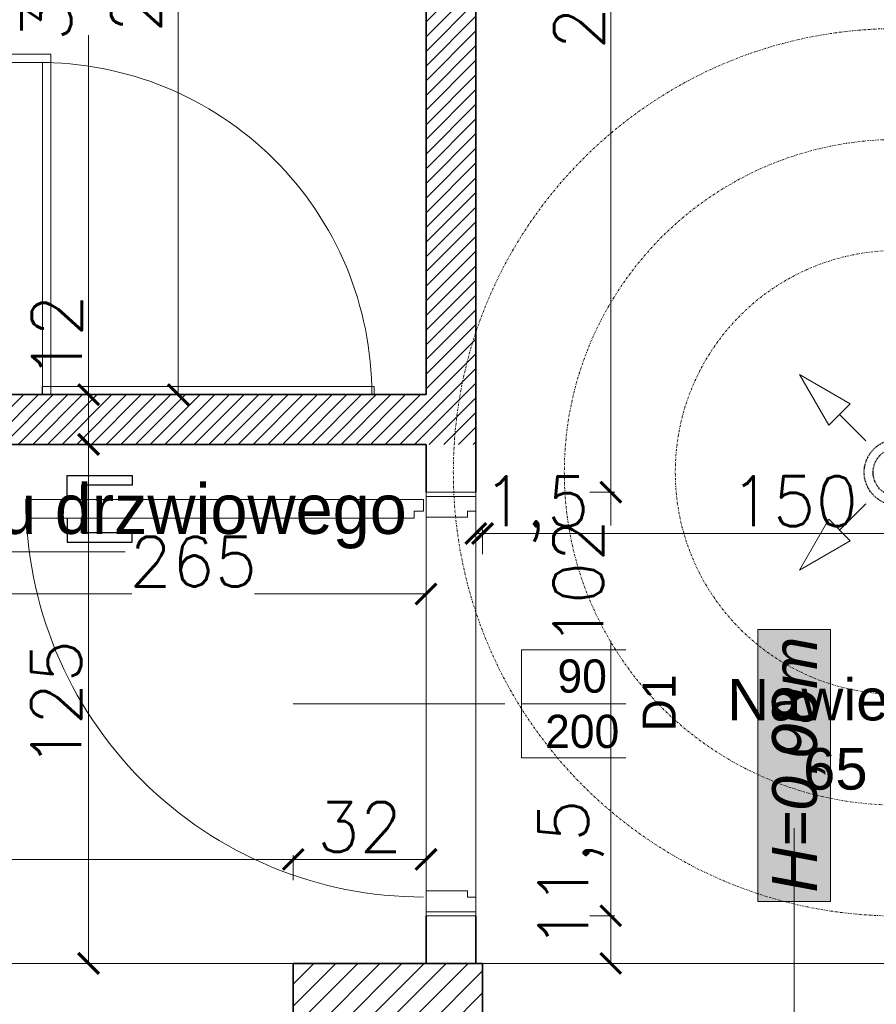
# Model space of a CAD drawing. Header units: millimetres. Extents: x -740 to 33545, y -26688 to 22494.
# Tile 133 of 256: x 10672 to 10878, y 9773 to 10010. Entities that reach past the tile are written whole.
import ezdxf
from ezdxf.lldxf.tags import DXFTag

# ---------------------------------------------------------------- set-up
doc = ezdxf.new("R2010")
doc.units = ezdxf.units.MM
doc.header["$MEASUREMENT"] = 0
for name, pattern in [('CENTERX2', [101.6, 63.5, -12.7, 12.7, -12.7]), ('DASHDOT', [1, 0.5, -0.25, 0, -0.25]), ('DIVIDE2', [0.625, 0.25, -0.125, 0, -0.125, 0, -0.125])]:
    doc.linetypes.add(name, pattern=pattern)
doc.layers.get('Defpoints').update_dxf_attribs({"color": 252})
for name, color, linetype, lineweight in [('## went', 20, 'DIVIDE2', 15), ('_IS_Nawiew', 5, 'Continuous', 20), ('A_istniejące ściany', 252, 'Continuous', 35), ('A_l.przerywana', 252, 'ICAD_ISO03W100', 9), ('A_opisy', 252, 'Continuous', 15), ('A_projektowane sciany', 252, 'Continuous', 35), ('A_ściany projektowane', 252, 'Continuous', 35), ('l.przerywana', 252, 'ICAD_ISO03W100', 5), ('l.widokowa', 252, 'Continuous', 15), ('l.wypełnien', 252, 'Continuous', 5), ('Nowe_820-G Rysunki Obrazki_Nr_pióra__1', 252, 'Continuous', 13), ('wymiarowanie', 252, 'Continuous', 9)]:
    doc.layers.add(name, color=color, linetype=linetype, lineweight=lineweight)
doc.layers.add('## went NIEWID', color=51, linetype='DASHDOT', lineweight=15, plot=False)
for name, color, linetype in [('_IS_EKO_Opis_Wentylacja', 7, 'CENTERX2'), ('stolarka', 252, 'Continuous'), ('tabelki opis', 252, 'Continuous')]:
    doc.layers.add(name, color=color, linetype=linetype)
doc.styles.add('Arial', font='arial.ttf')
doc.styles.add('ARIALL', font='GOTHIC.TTF', dxfattribs={"height": 40})
doc.styles.add('ROMANS', font='romans')
doc.styles.add('styl2', font='simplex.shx')
tags = doc.linetypes.add('ICAD_ISO03W100', pattern=[30, 12, -18]).pattern_tags.tags
tags[6:7] = [DXFTag(74, 4), DXFTag(75, 0), DXFTag(340, '0'), DXFTag(46, 1.0), DXFTag(50, 0.0), DXFTag(44, 0.0), DXFTag(45, 0.0)]
tags[4:5] = [DXFTag(74, 4), DXFTag(75, 0), DXFTag(340, '0'), DXFTag(46, 1.0), DXFTag(50, 0.0), DXFTag(44, 0.0), DXFTag(45, 0.0)]
doc.dimstyles.new('Skala 1-50', dxfattribs={"dimtxt": 12, "dimasz": 5, "dimexe": 1, "dimexo": 1, "dimgap": 1.5, "dimtad": 1, "dimdec": 1, "dimrnd": 0.5, "dimtxsty": 'styl2', "dimblk": 'ARCHTICK', "dimcen": 5, "dimadec": 0, "dimazin": 0, "dimtfac": 1, "dimtdec": 1, "dimtmove": 1, "dimatfit": 3, "dimldrblk": 'ARCHTICK', "dimfxl": 0, "dimlwd": -1, "dimlwe": -1, "dimarcsym": 0})

# ---------------------------------------------------------------- blocks, each defined once
blk = doc.blocks.new('_ArchTick')
at = {"color": 0, "linetype": 'ByBlock', "const_width": 0.15}
blk.add_lwpolyline([(-0.5, -0.5), (0.5, 0.5)], dxfattribs=at)
blk = doc.blocks.new('*D2214')
at = {"layer": 'Defpoints', "color": 0}
for p in [(10693.63, 10252.34), (10688.43, 9919.76), (10711.03, 9919.76)]:
    blk.add_point(p, dxfattribs=at)
at = {"layer": 'wymiarowanie', "color": 0}
for p, q in [((10692.63, 10252.34), (10687.43, 10252.34)), ((10688.43, 10252.34), (10688.43, 10049.67)), ((10688.43, 9919.76), (10688.43, 10006.38)), ((10693.43, 9919.76), (10687.43, 9919.76))]:
    blk.add_line(p, q, dxfattribs=at)
at = {"layer": 'wymiarowanie', "color": 0, "xscale": 5, "yscale": 5, "zscale": 5}
for p, rotation in [((10688.43, 10252.34), 90), ((10688.43, 9919.76), 270)]:
    blk.add_blockref('_ArchTick', p, dxfattribs=dict(at, rotation=rotation))
at = {"layer": 'wymiarowanie', "color": 0, "insert": (10680.08, 10028.03), "char_height": 12, "attachment_point": 5, "rotation": 90, "style": 'styl2'}
blk.add_mtext('332,5', dxfattribs=at)
blk = doc.blocks.new('*D2215')
at = {"layer": 'Defpoints', "color": 0}
for p in [(10709.27, 9919.76), (10688.43, 9907.76), (10699.42, 9907.76)]:
    blk.add_point(p, dxfattribs=at)
at = {"layer": 'wymiarowanie', "color": 0}
for p, q in [((10693.43, 9919.76), (10687.43, 9919.76)), ((10688.43, 9919.76), (10688.43, 9907.76)), ((10693.43, 9907.76), (10687.43, 9907.76))]:
    blk.add_line(p, q, dxfattribs=at)
at = {"layer": 'wymiarowanie', "color": 0, "xscale": 5, "yscale": 5, "zscale": 5}
for p, rotation in [((10688.43, 9919.76), 90), ((10688.43, 9907.76), 270)]:
    blk.add_blockref('_ArchTick', p, dxfattribs=dict(at, rotation=rotation))
at = {"layer": 'wymiarowanie', "color": 0, "insert": (10680.78, 9933.67), "char_height": 12, "attachment_point": 5, "rotation": 90, "style": 'styl2'}
blk.add_mtext('12', dxfattribs=at)
blk = doc.blocks.new('*D2216')
at = {"layer": 'Defpoints', "color": 0}
for p in [(10699.42, 9907.76), (10688.43, 9782.76), (10703.32, 9782.76)]:
    blk.add_point(p, dxfattribs=at)
at = {"layer": 'wymiarowanie', "color": 0}
for p, q in [((10693.43, 9907.76), (10687.43, 9907.76)), ((10688.43, 9907.76), (10688.43, 9782.76)), ((10693.43, 9782.76), (10687.43, 9782.76))]:
    blk.add_line(p, q, dxfattribs=at)
at = {"layer": 'wymiarowanie', "color": 0, "xscale": 5, "yscale": 5, "zscale": 5}
for p, rotation in [((10688.43, 9907.76), 90), ((10688.43, 9782.76), 270)]:
    blk.add_blockref('_ArchTick', p, dxfattribs=dict(at, rotation=rotation))
at = {"layer": 'wymiarowanie', "color": 0, "insert": (10680.63, 9845.26), "char_height": 12, "attachment_point": 5, "rotation": 90, "style": 'styl2'}
blk.add_mtext('125', dxfattribs=at)
blk = doc.blocks.new('*D2480')
at = {"layer": 'Defpoints', "color": 0}
for p in [(10504.8, 9907.76), (10769.66, 9907.76), (10769.66, 9871.75)]:
    blk.add_point(p, dxfattribs=at)
at = {"layer": 'wymiarowanie', "color": 0}
for p, q in [((10504.8, 9876.75), (10504.8, 9870.75)), ((10769.66, 9876.75), (10769.66, 9870.75)), ((10504.8, 9871.75), (10698.86, 9871.75)), ((10769.66, 9871.75), (10728.38, 9871.75))]:
    blk.add_line(p, q, dxfattribs=at)
at = {"layer": 'wymiarowanie', "color": 0, "xscale": 5, "yscale": 5, "zscale": 5, "rotation": 180}
blk.add_blockref('_ArchTick', (10504.8, 9871.75), dxfattribs=at)
at = {"layer": 'wymiarowanie', "color": 0, "xscale": 5, "yscale": 5, "zscale": 5}
blk.add_blockref('_ArchTick', (10769.66, 9871.75), dxfattribs=at)
at = {"layer": 'wymiarowanie', "color": 0, "insert": (10713.62, 9879.55), "char_height": 12, "attachment_point": 5, "style": 'styl2'}
blk.add_mtext('265', dxfattribs=at)
blk = doc.blocks.new('*D2659')
at = {"layer": 'Defpoints', "color": 0}
for p in [(10737.7, 9807.81), (10587.7, 9782.76), (10737.7, 9782.76)]:
    blk.add_point(p, dxfattribs=at)
at = {"layer": 'wymiarowanie', "color": 0}
for p, q in [((10587.7, 9802.81), (10587.7, 9808.81)), ((10587.7, 9807.81), (10623.32, 9807.81)), ((10737.7, 9807.81), (10651.16, 9807.81)), ((10737.7, 9802.81), (10737.7, 9808.81))]:
    blk.add_line(p, q, dxfattribs=at)
at = {"layer": 'wymiarowanie', "color": 0, "xscale": 5, "yscale": 5, "zscale": 5, "rotation": 180}
blk.add_blockref('_ArchTick', (10587.7, 9807.81), dxfattribs=at)
at = {"layer": 'wymiarowanie', "color": 0, "xscale": 5, "yscale": 5, "zscale": 5}
blk.add_blockref('_ArchTick', (10737.7, 9807.81), dxfattribs=at)
at = {"layer": 'wymiarowanie', "color": 0, "insert": (10637.24, 9815.61), "char_height": 12, "attachment_point": 5, "style": 'styl2'}
blk.add_mtext('150', dxfattribs=at)
blk = doc.blocks.new('*D2660')
at = {"layer": 'Defpoints', "color": 0}
for p in [(10769.66, 9807.81), (10737.7, 9782.76), (10769.66, 9782.76)]:
    blk.add_point(p, dxfattribs=at)
at = {"layer": 'wymiarowanie', "color": 0}
for p, q in [((10737.7, 9802.81), (10737.7, 9808.81)), ((10737.7, 9807.81), (10769.66, 9807.81)), ((10769.66, 9802.81), (10769.66, 9808.81))]:
    blk.add_line(p, q, dxfattribs=at)
at = {"layer": 'wymiarowanie', "color": 0, "xscale": 5, "yscale": 5, "zscale": 5, "rotation": 180}
blk.add_blockref('_ArchTick', (10737.7, 9807.81), dxfattribs=at)
at = {"layer": 'wymiarowanie', "color": 0, "xscale": 5, "yscale": 5, "zscale": 5}
blk.add_blockref('_ArchTick', (10769.66, 9807.81), dxfattribs=at)
at = {"layer": 'wymiarowanie', "color": 0, "insert": (10753.68, 9815.61), "char_height": 12, "attachment_point": 5, "style": 'styl2'}
blk.add_mtext('32', dxfattribs=at)
blk = doc.blocks.new('*D2772')
at = {"layer": 'Defpoints', "color": 0}
for p in [(10769.66, 10140.34), (10710.01, 9919.76), (10769.66, 9919.76)]:
    blk.add_point(p, dxfattribs=at)
at = {"layer": 'wymiarowanie', "color": 0}
for p, q in [((10715.01, 10140.34), (10709.01, 10140.34)), ((10710.01, 10140.34), (10710.01, 9919.76)), ((10715.01, 9919.76), (10709.01, 9919.76))]:
    blk.add_line(p, q, dxfattribs=at)
at = {"layer": 'wymiarowanie', "color": 0, "xscale": 5, "yscale": 5, "zscale": 5}
for p, rotation in [((10710.01, 10140.34), 90), ((10710.01, 9919.76), 270)]:
    blk.add_blockref('_ArchTick', p, dxfattribs=dict(at, rotation=rotation))
at = {"layer": 'wymiarowanie', "color": 0, "insert": (10701.66, 10030.05), "char_height": 12, "attachment_point": 5, "rotation": 90, "style": 'styl2'}
blk.add_mtext('220,5', dxfattribs=at)
blk = doc.blocks.new('*D2773')
at = {"layer": 'Defpoints', "color": 0}
for p in [(10756.11, 9794.26), (10814.13, 9794.26), (10756.11, 9782.76)]:
    blk.add_point(p, dxfattribs=at)
at = {"layer": 'wymiarowanie', "color": 0}
for p, q in [((10809.13, 9794.26), (10815.13, 9794.26)), ((10814.13, 9782.76), (10814.13, 9794.26)), ((10809.13, 9782.76), (10815.13, 9782.76))]:
    blk.add_line(p, q, dxfattribs=at)
at = {"layer": 'wymiarowanie', "color": 0, "xscale": 5, "yscale": 5, "zscale": 5}
for p, rotation in [((10814.13, 9794.26), 90), ((10814.13, 9782.76), 270)]:
    blk.add_blockref('_ArchTick', p, dxfattribs=dict(at, rotation=rotation))
at = {"layer": 'wymiarowanie', "color": 0, "insert": (10804.54, 9804.28), "char_height": 12, "attachment_point": 5, "rotation": 90, "style": 'styl2'}
blk.add_mtext('11,5', dxfattribs=at)
blk = doc.blocks.new('*D2774')
at = {"layer": 'Defpoints', "color": 0}
for p in [(10756.11, 9896.26), (10814.13, 9896.26), (10756.11, 9794.26)]:
    blk.add_point(p, dxfattribs=at)
at = {"layer": 'wymiarowanie', "color": 0}
for p, q in [((10809.13, 9896.26), (10815.13, 9896.26)), ((10814.13, 9896.26), (10814.13, 9888.26)), ((10814.13, 9794.26), (10814.13, 9860.5)), ((10809.13, 9794.26), (10815.13, 9794.26))]:
    blk.add_line(p, q, dxfattribs=at)
at = {"layer": 'wymiarowanie', "color": 0, "xscale": 5, "yscale": 5, "zscale": 5}
for p, rotation in [((10814.13, 9896.26), 90), ((10814.13, 9794.26), 270)]:
    blk.add_blockref('_ArchTick', p, dxfattribs=dict(at, rotation=rotation))
at = {"layer": 'wymiarowanie', "color": 0, "insert": (10806.33, 9874.38), "char_height": 12, "attachment_point": 5, "rotation": 90, "style": 'styl2'}
blk.add_mtext('102', dxfattribs=at)
blk = doc.blocks.new('*D2775')
at = {"layer": 'Defpoints', "color": 0}
for p in [(10756.11, 10140.34), (10814.13, 10140.34), (10756.11, 9896.26)]:
    blk.add_point(p, dxfattribs=at)
at = {"layer": 'wymiarowanie', "color": 0}
for p, q in [((10809.13, 10140.34), (10815.13, 10140.34)), ((10814.13, 9896.26), (10814.13, 10140.34)), ((10809.13, 9896.26), (10815.13, 9896.26))]:
    blk.add_line(p, q, dxfattribs=at)
at = {"layer": 'wymiarowanie', "color": 0, "xscale": 5, "yscale": 5, "zscale": 5}
for p, rotation in [((10814.13, 10140.34), 90), ((10814.13, 9896.26), 270)]:
    blk.add_blockref('_ArchTick', p, dxfattribs=dict(at, rotation=rotation))
at = {"layer": 'wymiarowanie', "color": 0, "insert": (10806.48, 10018.3), "char_height": 12, "attachment_point": 5, "rotation": 90, "style": 'styl2'}
blk.add_mtext('244', dxfattribs=at)
blk = doc.blocks.new('*D2778')
at = {"layer": 'Defpoints', "color": 0}
for p in [(10783.28, 9886.31), (10781.66, 9782.76), (10783.28, 9782.76)]:
    blk.add_point(p, dxfattribs=at)
at = {"layer": 'wymiarowanie', "color": 0}
for p, q in [((10781.66, 9881.31), (10781.66, 9887.31)), ((10783.28, 9881.31), (10783.28, 9887.31)), ((10781.66, 9886.31), (10783.28, 9886.31))]:
    blk.add_line(p, q, dxfattribs=at)
at = {"layer": 'wymiarowanie', "color": 0, "xscale": 5, "yscale": 5, "zscale": 5}
blk.add_blockref('_ArchTick', (10781.66, 9886.31), dxfattribs=at)
at = {"layer": 'wymiarowanie', "color": 0, "xscale": 5, "yscale": 5, "zscale": 5, "rotation": 180}
blk.add_blockref('_ArchTick', (10783.28, 9886.31), dxfattribs=at)
at = {"layer": 'wymiarowanie', "color": 0, "insert": (10796.17, 9892.24), "char_height": 12, "attachment_point": 5, "style": 'styl2'}
blk.add_mtext('1,5', dxfattribs=at)
blk = doc.blocks.new('*D2779')
at = {"layer": 'Defpoints', "color": 0}
for p in [(10933.28, 9886.31), (10783.28, 9782.76), (10933.28, 9782.76)]:
    blk.add_point(p, dxfattribs=at)
at = {"layer": 'wymiarowanie', "color": 0}
for p, q in [((10783.28, 9881.31), (10783.28, 9887.31)), ((10933.28, 9881.31), (10933.28, 9887.31)), ((10783.28, 9886.31), (10933.28, 9886.31))]:
    blk.add_line(p, q, dxfattribs=at)
at = {"layer": 'wymiarowanie', "color": 0, "xscale": 5, "yscale": 5, "zscale": 5, "rotation": 180}
blk.add_blockref('_ArchTick', (10783.28, 9886.31), dxfattribs=at)
at = {"layer": 'wymiarowanie', "color": 0, "xscale": 5, "yscale": 5, "zscale": 5}
blk.add_blockref('_ArchTick', (10933.28, 9886.31), dxfattribs=at)
at = {"layer": 'wymiarowanie', "color": 0, "insert": (10858.28, 9894.11), "char_height": 12, "attachment_point": 5, "style": 'styl2'}
blk.add_mtext('150', dxfattribs=at)
blk = doc.blocks.new('erdrrer')
at = {"layer": '## went', "color": 5, "linetype": 'Continuous', "lineweight": 15}
for p, q in [((341343.16, 163325.05), (341331.68, 163331.67)), ((341331.68, 163331.67), (341338.31, 163320.2)), ((341331.68, 163331.67), (341338.31, 163320.2)), ((341364.32, 163325.05), (341375.8, 163331.67)), ((341375.8, 163331.67), (341369.17, 163320.2)), ((341375.8, 163331.67), (341369.17, 163320.2)), ((341338.31, 163320.2), (341343.16, 163325.05)), ((341338.31, 163320.2), (341343.16, 163325.05)), ((341369.17, 163320.2), (341364.32, 163325.05)), ((341369.17, 163320.2), (341364.32, 163325.05)), ((341346.65, 163316.7), (341340.73, 163322.62)), ((341360.83, 163316.7), (341366.75, 163322.62)), ((341346.82, 163316.53), (341346.82, 163316.53)), ((341346.65, 163302.53), (341340.73, 163296.61)), ((341346.82, 163302.7), (341346.82, 163302.7)), ((341360.66, 163302.7), (341360.66, 163302.7)), ((341360.83, 163302.53), (341366.75, 163296.61)), ((341338.31, 163299.03), (341331.68, 163287.56)), ((341343.16, 163294.18), (341338.31, 163299.03)), ((341343.16, 163294.18), (341338.31, 163299.03)), ((341364.32, 163294.18), (341369.17, 163299.03)), ((341364.32, 163294.18), (341369.17, 163299.03)), ((341369.17, 163299.03), (341375.8, 163287.56)), ((341331.68, 163287.56), (341343.16, 163294.18)), ((341331.68, 163287.56), (341343.16, 163294.18)), ((341375.8, 163287.56), (341364.32, 163294.18)), ((341375.8, 163287.56), (341364.32, 163294.18))]:
    blk.add_line(p, q, dxfattribs=at)
at = {"layer": '## went', "color": 5, "linetype": 'Continuous', "const_width": 0.0165}
for points in [[(341331.68, 163331.67), (341338.31, 163320.2), (341343.16, 163325.05)], [(341375.8, 163331.67), (341369.17, 163320.2), (341364.32, 163325.05)], [(341331.68, 163287.56), (341343.16, 163294.18), (341338.31, 163299.03)], [(341375.8, 163287.56), (341364.32, 163294.18), (341369.17, 163299.03)]]:
    blk.add_lwpolyline(points, close=True, dxfattribs=at)
at = {"layer": '## went', "color": 5, "lineweight": 30}
for radius in [7.45, 5.44]:
    blk.add_circle((341353.74, 163309.62), radius, dxfattribs=at)
at = {"layer": '## went', "color": 5, "lineweight": 15}
blk.add_point((341353.74, 163309.62), dxfattribs=at)
blk.add_point((341353.74, 163309.62), dxfattribs=at)
at = {"layer": '## went NIEWID'}
for radius in [100, 75, 50]:
    blk.add_circle((341353.74, 163309.62), radius, dxfattribs=at)

msp = doc.modelspace()

# ---------------------------------------------------------------- hatches: boundary and pattern name
at = {"layer": 'A_opisy', "ltscale": 0.3}
msp.add_hatch(color=256, dxfattribs=at).paths.add_polyline_path([(10849.52, 9797.7), (10849.52, 9863.16), (10867.05, 9863.16), (10867.05, 9797.7)])
msp.add_hatch(color=256, dxfattribs=at).paths.add_polyline_path([(10849.52, 9797.7), (10849.52, 9863.16), (10867.05, 9863.16), (10867.05, 9797.7)])
msp.add_hatch(color=256, dxfattribs=at).paths.add_polyline_path([(10849.52, 9797.7), (10849.52, 9863.16), (10867.05, 9863.16), (10867.05, 9797.7)])
msp.add_hatch(color=256, dxfattribs=at).paths.add_polyline_path([(10849.52, 9797.7), (10849.52, 9863.16), (10867.05, 9863.16), (10867.05, 9797.7)])
at = {"layer": 'l.wypełnien'}
h = msp.add_hatch(dxfattribs=at)
h.set_pattern_fill('ANSI31', color=256, scale=30, style=0)
h.paths.add_polyline_path([(10913.66, 10402.52), (10997.39, 10402.52), (11117.42, 10402.52), (11176.61, 10402.52), (11176.61, 10401.46), (11164.43, 10401.46), (11164.43, 10399.14), (11180.1, 10399.14), (11180.1, 10402.52), (11291.35, 10402.52), (11291.35, 10359.34), (11212.91, 10359.34), (11212.91, 10281.34), (11174.51, 10281.34), (11174.51, 10359.34), (11117.42, 10359.34), (10913.66, 10359.34)])
h.paths.add_polyline_path([(11186.51, 10326.34), (11186.51, 10347.34), (11200.91, 10347.34), (11200.91, 10326.34)], flags=16)
h.paths.add_polyline_path([(11186.51, 10326.34), (11186.51, 10347.34), (11200.91, 10347.34), (11200.91, 10326.34)], flags=0)
h.paths.add_polyline_path([(11186.51, 10293.34), (11186.51, 10314.34), (11200.91, 10314.34), (11200.91, 10293.34)], flags=16)
h.paths.add_polyline_path([(11186.51, 10293.34), (11186.51, 10314.34), (11200.91, 10314.34), (11200.91, 10293.34)], flags=0)
h.paths.add_polyline_path([(11234.13, 9739.58), (11234.13, 9782.76), (11199.91, 9782.76), (11199.91, 9812.76), (11174.51, 9812.76), (11174.51, 9782.76), (11128.02, 9782.76), (11128.02, 9739.58)])
h.paths.add_polyline_path([(10477.77, 9782.76), (10504.8, 9782.76), (10504.8, 9762.76), (10529.35, 9762.99), (10529.35, 9782.76), (10587.7, 9782.76), (10587.7, 9739.58), (10477.77, 9739.58)])
h.paths.add_polyline_path([(10783.28, 9739.58), (10783.28, 9782.76), (10737.7, 9782.76), (10737.7, 9739.58)])
h.paths.add_polyline_path([(10978.02, 9739.58), (10978.02, 9782.76), (10933.28, 9782.76), (10933.28, 9739.58)])
h.paths.add_polyline_path([(10769.66, 10359.34), (10771.66, 10359.34), (10771.66, 10402.52), (10736.26, 10402.52), (10736.26, 10359.34)])
h.paths.add_polyline_path([(10457.77, 9739.58), (10457.77, 9782.76), (10477.77, 9782.76), (10477.77, 9739.58), (10470.93, 9739.58)])
h.paths.add_polyline_path([(10771.66, 10359.34), (10771.66, 10402.52), (10791.66, 10402.52), (10791.66, 10359.34)])
h.paths.add_polyline_path([(10913.66, 10359.34), (10913.66, 10402.52), (10893.66, 10402.52), (10893.66, 10359.34)])
h.paths.add_polyline_path([(10504.8, 9762.76), (10504.8, 9782.76), (10529.35, 9782.76), (10529.35, 9762.99)])
h = msp.add_hatch(dxfattribs=at)
h.set_pattern_fill('ANSI31', color=256, scale=20, style=0)
h.paths.add_polyline_path([(10529.35, 9907.76), (10529.35, 9919.76), (10649.35, 9919.76), (10729.35, 9919.76), (10769.66, 9919.76), (10769.66, 10140.34), (10781.66, 10140.34), (10781.66, 9907.76)])
h.paths.add_polyline_path([(10719.66, 10264.34), (10719.66, 10252.34), (10769.66, 10252.34), (10769.66, 10242.34), (10781.66, 10242.34), (10781.66, 10359.34), (10769.66, 10359.34), (10769.66, 10264.34)])

# ---------------------------------------------------------------- linework, layer by layer
at = {"layer": 'A_istniejące ściany'}
for points in [[(10783.28, 9782.76), (10737.7, 9782.76)], [(10737.7, 9782.76), (10737.7, 9739.58)], [(10783.28, 9739.58), (10783.28, 9782.76)]]:
    msp.add_lwpolyline(points, dxfattribs=at)
at = {"layer": 'A_l.przerywana', "ltscale": 0.3}
msp.add_lwpolyline([(10769.66, 9794.26), (10781.66, 9794.26), (10781.66, 9896.26), (10769.66, 9896.26)], close=True, dxfattribs=at)
at = {"layer": 'A_opisy'}
for p, q in [((10737.66, 9845.26), (10792.66, 9845.26)), ((10858.28, 9681.91), (10858.28, 9815.38))]:
    msp.add_line(p, q, dxfattribs=at)
at = {"layer": 'A_opisy', "ltscale": 0.3}
msp.add_lwpolyline([(10849.52, 9797.7), (10849.52, 9863.16), (10867.05, 9863.16), (10867.05, 9797.7)], close=True, dxfattribs=at)
msp.add_lwpolyline([(10849.52, 9797.7), (10849.52, 9863.16), (10867.05, 9863.16), (10867.05, 9797.7)], close=True, dxfattribs=at)
msp.add_lwpolyline([(10849.52, 9797.7), (10849.52, 9863.16), (10867.05, 9863.16), (10867.05, 9797.7)], close=True, dxfattribs=at)
msp.add_lwpolyline([(10849.52, 9797.7), (10849.52, 9863.16), (10867.05, 9863.16), (10867.05, 9797.7)], close=True, dxfattribs=at)
at = {"layer": 'A_projektowane sciany'}
for p, q in [((10769.66, 9919.76), (10769.66, 10140.34)), ((10781.66, 9896.26), (10781.66, 10140.34)), ((10769.66, 9919.76), (10769.66, 10074.34)), ((10769.66, 9896.26), (10769.66, 9907.76)), ((10769.66, 9896.26), (10769.66, 9907.76)), ((10769.66, 9782.76), (10769.66, 9794.26)), ((10769.66, 9782.76), (10769.66, 9794.26)), ((10781.66, 9782.76), (10781.66, 9794.26))]:
    msp.add_line(p, q, dxfattribs=at)
at = {"layer": 'A_ściany projektowane'}
for points in [[(10529.35, 9919.76), (10769.66, 9919.76)], [(10504.8, 9907.76), (10769.66, 9907.76)]]:
    msp.add_lwpolyline(points, dxfattribs=at)
at = {"layer": 'l.przerywana', "ltscale": 0.3}
for p, q in [((10679.35, 9919.76), (10679.35, 10001.76)), ((10677.35, 9919.76), (10677.35, 9999.76))]:
    msp.add_line(p, q, dxfattribs=at)
msp.add_lwpolyline([(10677.21, 9919.76), (10677.21, 9921.76), (10757.21, 9921.76), (10757.21, 9919.76)], close=True, dxfattribs=at)
msp.add_arc((10676.62, 9919.76), 80, 0, 90.4267, dxfattribs=at)
at = {"layer": 'l.widokowa'}
for p, q in [((10679.35, 10001.76), (10529.35, 10001.76)), ((10679.35, 9999.76), (10529.35, 9999.76))]:
    msp.add_line(p, q, dxfattribs=at)
at = {"layer": 'Nowe_820-G Rysunki Obrazki_Nr_pióra__1', "linetype": 'Continuous', "lineweight": 13}
for points in [[(10586.08, 9782.76), (10783.28, 9782.76)], [(10737.7, 9782.76), (10934.91, 9782.76)]]:
    msp.add_lwpolyline(points, dxfattribs=at)
at = {"layer": 'stolarka'}
for points in [[(10683.23, 9894.51), (10683.23, 9900.31), (10698.9, 9900.31), (10698.9, 9897.99), (10686.71, 9897.99), (10686.71, 9894.51)], [(10683.23, 9889.99), (10683.23, 9884.19), (10698.9, 9884.19), (10698.9, 9886.51), (10686.71, 9886.51), (10686.71, 9889.99)]]:
    msp.add_lwpolyline(points, dxfattribs=at)
at = {"layer": 'stolarka', "lineweight": 9}
for points in [[(10769.08, 9891.73), (10769.08, 9894.51), (10673.32, 9894.51), (10673.33, 9893.01), (10674.48, 9892.83), (10674.48, 9889.99), (10766.78, 9889.99), (10766.78, 9891.73), (10769.08, 9891.73)], [(10779.68, 9890.21), (10779.68, 9891.73), (10781.66, 9891.73), (10781.66, 9895.26), (10769.66, 9895.26), (10769.66, 9890.21), (10779.68, 9890.21)], [(10779.68, 9800.26), (10779.68, 9798.75), (10781.66, 9798.75), (10781.66, 9795.21), (10769.66, 9795.21), (10769.66, 9800.26), (10779.68, 9800.26)]]:
    msp.add_lwpolyline(points, dxfattribs=at)
at = {"layer": 'stolarka', "linetype": 'ICAD_ISO03W100', "lineweight": 13, "ltscale": 0.3}
msp.add_arc((10769.08, 9894.51), 95.77, 179.9469, 269.9997, dxfattribs=at)
at = {"layer": 'wymiarowanie'}
msp.add_line((10433.57, 9881.87), (10697.23, 9881.87), dxfattribs=at)

# ---------------------------------------------------------------- texts
at = {"layer": '_IS_EKO_Opis_Wentylacja', "insert": (10885.66, 9837.89), "char_height": 10, "width": 108.1234, "attachment_point": 5, "style": 'Arial'}
msp.add_mtext('Nawiew %%C160 \\P65 m3/h', dxfattribs=at)
at = {"layer": 'A_opisy', "ltscale": 0.3, "insert": (10852.97, 9799.82), "char_height": 10.8, "width": 109.7533, "attachment_point": 1, "rotation": 90, "style": 'ARIALL'}
for s in ['{\\fArial|b0|i1|c238|p34;H=0,00m}', '{\\fArial|b0|i1|c238|p34;H=0,98m}']:
    msp.add_mtext(s, dxfattribs=at)
at = {"layer": 'tabelki opis', "insert": (10293.28, 9856.4), "char_height": 10.24, "width": 164.736, "attachment_point": 1}
msp.add_mtext('\\pi42.59584;{\\fCentury Gothic|b0|i1|c238|p34;WIATROŁAP}', dxfattribs=at)
at = {"layer": 'wymiarowanie', "linetype": 'Continuous', "insert": (10765.03, 9898.22), "char_height": 12, "width": 327.6277, "attachment_point": 3, "style": 'ROMANS'}
msp.add_mtext('{\\fCentury Gothic|b0|i0|c238|p0;Poszerzenie istniejącego otworu }{\\fCentury Gothic|b0|i0|c238|p0;drzwiowego }', dxfattribs=at)

# ---------------------------------------------------------------- dimensions: what is measured, and where the dimension line sits
at = {"layer": 'wymiarowanie'}
for base, p1, p2, picture, middle in [((10688.43, 9919.76), (10693.63, 10252.34), (10711.03, 9919.76), '*D2214', (10688.43, 10028.03)), ((10688.43, 9907.76), (10709.27, 9919.76), (10699.42, 9907.76), '*D2215', (10688.43, 9933.67)), ((10814.13, 9794.26), (10756.11, 9782.76), (10756.11, 9794.26), '*D2773', (10812.74, 9804.28))]:
    dim = msp.add_linear_dim(base=base, p1=p1, p2=p2, angle=90, dimstyle='Skala 1-50', dxfattribs=at)
    dim.commit()
    dim.dimension.update_dxf_attribs({"geometry": picture, "text_midpoint": middle, "dimtype": 160})
for base, p1, p2, picture, middle in [((10710.01, 9919.76), (10769.66, 10140.34), (10769.66, 9919.76), '*D2772', (10701.66, 10030.05)), ((10814.13, 10140.34), (10756.11, 9896.26), (10756.11, 10140.34), '*D2775', (10806.48, 10018.3)), ((10688.43, 9782.76), (10699.42, 9907.76), (10703.32, 9782.76), '*D2216', (10680.63, 9845.26))]:
    dim = msp.add_linear_dim(base=base, p1=p1, p2=p2, angle=90, dimstyle='Skala 1-50', dxfattribs=at)
    dim.commit()
    dim.dimension.update_dxf_attribs({"geometry": picture, "text_midpoint": middle})
for base, p1, p2, picture, middle in [((10769.66, 9871.75), (10504.8, 9907.76), (10769.66, 9907.76), '*D2480', (10713.62, 9871.75)), ((10737.7, 9807.81), (10587.7, 9782.76), (10737.7, 9782.76), '*D2659', (10637.24, 9807.81))]:
    dim = msp.add_linear_dim(base=base, p1=p1, p2=p2, dimstyle='Skala 1-50', dxfattribs=at)
    dim.commit()
    dim.dimension.update_dxf_attribs({"geometry": picture, "text_midpoint": middle, "dimtype": 160})
dim = msp.add_linear_dim(base=(10769.66, 9807.81), p1=(10737.7, 9782.76), p2=(10769.66, 9782.76), dimstyle='Skala 1-50', dxfattribs=at)
dim.commit()
dim.dimension.update_dxf_attribs({"geometry": '*D2660', "text_midpoint": (10753.68, 9815.61)})

# ---------------------------------------------------------------- next in the draw order: texts
at = {"layer": 'A_opisy', "ltscale": 0.3, "insert": (10805.66, 9845.26), "char_height": 8, "width": 26, "attachment_point": 5, "bg_fill": 2}
msp.add_mtext('\\pi3.19200;{\\fCentury Gothic|b0|i0|c238|p0;90}\\P{\\fCentury Gothic|b0|i0|c238|p0;200}', dxfattribs=at)

# ---------------------------------------------------------------- next in the draw order: linework, layer by layer
at = {"layer": 'A_opisy', "ltscale": 0.3}
for points in [[(10818.66, 9858.26), (10792.66, 9858.26), (10792.66, 9845.26), (10818.66, 9845.26)], [(10818.66, 9845.26), (10792.66, 9845.26), (10792.66, 9832.26), (10818.66, 9832.26)]]:
    msp.add_lwpolyline(points, close=True, dxfattribs=at)
at = {"layer": 'A_opisy', "lineweight": 30, "ltscale": 0.3}
msp.add_lwpolyline([(10818.66, 9832.26), (10818.66, 9858.26), (10831.66, 9858.26), (10831.66, 9832.26)], close=True, dxfattribs=at)

# ---------------------------------------------------------------- next in the draw order: dimensions: what is measured, and where the dimension line sits
at = {"layer": 'wymiarowanie'}
dim = msp.add_linear_dim(base=(10783.28, 9886.31), p1=(10781.66, 9782.76), p2=(10783.28, 9782.76), dimstyle='Skala 1-50', dxfattribs=at)
dim.commit()
dim.dimension.update_dxf_attribs({"geometry": '*D2778', "text_midpoint": (10796.17, 9884.04), "dimtype": 160})

# ---------------------------------------------------------------- next in the draw order: texts
at = {"layer": 'A_opisy', "ltscale": 0.3, "insert": (10825.78, 9845.52), "char_height": 8, "width": 26, "attachment_point": 5, "rotation": 90, "bg_fill": 2}
msp.add_mtext('{\\fCentury Gothic|b0|i0|c238|p0;D1}', dxfattribs=at)

# ---------------------------------------------------------------- next in the draw order: block references
at = {"layer": '_IS_Nawiew', "xscale": 1.0688, "yscale": 1.0688, "zscale": 1.0688}
msp.add_blockref('erdrrer', (-353955.77, -164644.26), dxfattribs=at)

# ---------------------------------------------------------------- next in the draw order: dimensions: what is measured, and where the dimension line sits
at = {"layer": 'wymiarowanie'}
dim = msp.add_linear_dim(base=(10933.28, 9886.31), p1=(10783.28, 9782.76), p2=(10933.28, 9782.76), dimstyle='Skala 1-50', dxfattribs=at)
dim.commit()
dim.dimension.update_dxf_attribs({"geometry": '*D2779', "text_midpoint": (10858.28, 9894.11)})
dim = msp.add_linear_dim(base=(10814.13, 9896.26), p1=(10756.11, 9794.26), p2=(10756.11, 9896.26), angle=90, dimstyle='Skala 1-50', dxfattribs=at)
dim.commit()
dim.dimension.update_dxf_attribs({"geometry": '*D2774', "text_midpoint": (10814.13, 9874.38), "dimtype": 160})

doc.saveas('drawing.dxf')
